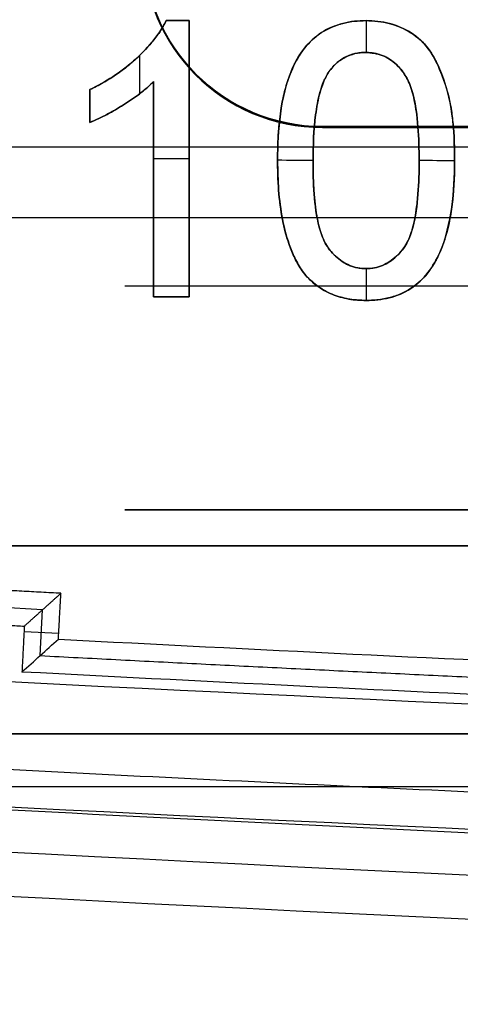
# Model space of a CAD drawing. Header units: millimetres. Extents: x -68 to 68, y -70 to 54.
# Tile 5 of 83: x -52.18 to -47.26, y -56.12 to -45.13. Entities that reach past the tile are written whole.
import ezdxf

# ---------------------------------------------------------------- set-up
doc = ezdxf.new("R2010")
doc.units = ezdxf.units.MM
doc.layers.add('Layer 01', color=7, linetype='Continuous', true_color=0x000000)

# ---------------------------------------------------------------- blocks, each defined once
blk = doc.blocks.new('User_Library-MINI-DIN-6.step')
at = {"layer": 'Layer 01', "color": 9, "true_color": 0xbebebe}
for p, q in [((-6.55, 6.3, 7), (-6.55, 6.3, -7)), ((0, -0.495, -1.925), (0, -0.495, 1.925)), ((-6.55, -6.5, 6.5), (-6.55, -6.5, -6.5))]:
    blk.add_line(p, q, dxfattribs=at)
at = {"layer": 'Layer 01', "color": 9, "true_color": 0xbebebe, "extrusion": (-1, 0, 0)}
for centre, radius, start, end in [((0, 0, 5), 5, 90, 270), ((0, 0), 5, 90, 270), ((0, 0, 2.5), 4.7, 270, 90), ((0, 0, 2.5), 4.5, 270, 90), ((0, 0), 5, 270, 90), ((0, 0), 4, 324.4011, 35.5989)]:
    blk.add_arc(centre, radius, start, end, dxfattribs=at)
at = {"layer": 'Layer 01', "color": 9, "true_color": 0xbebebe, "extrusion": (1, 0, 0)}
for centre, radius, start, end in [((0, 0, -2.5), 5, 270, 90), ((0, 0, -5), 5, 90, 270), ((0, 0, -2.5), 5, 90, 270), ((0, 0, -5), 4.7, 90, 270), ((0, 0, -5), 4.5, 90, 270), ((0, 0, -5), 4, 144.4011, 215.5989), ((0, 0, -2.5), 4, 144.4011, 215.5989)]:
    blk.add_arc(centre, radius, start, end, dxfattribs=at)
at = {"layer": 'Layer 01', "color": 9, "true_color": 0xbebebe, "extrusion": (-1, 0, 2.79738e-32)}
blk.add_arc((0, 0), 4.7, 270, 90, dxfattribs=at)
at = {"layer": 'Layer 01', "color": 9, "true_color": 0xbebebe, "extrusion": (-1, 0, -5.84341e-32)}
blk.add_arc((0, 0), 4.5, 270, 90, dxfattribs=at)
at = {"layer": 'Layer 01', "color": 9, "true_color": 0xbebebe}
for points in [[(0, 6.3, 7), (0, 6.3), (0, 6.3, -7)], [(0, -6.5, -7), (0, -6.5), (0, -6.5, 7)]]:
    blk.add_open_spline(points, degree=2, dxfattribs=at)
blk = doc.blocks.new('X1.step')
at = {"layer": 'Layer 01', "extrusion": (-1, -1.19249e-08, -4.37114e-08)}
blk.add_blockref('User_Library-MINI-DIN-6.step', (73.1, 7.015, -14), dxfattribs=at)
blk = doc.blocks.new('Open CASCADE STEP translator 6.8 1.1.1.step')
at = {"layer": 'Layer 01', "color": 96, "true_color": 0x008000}
blk.add_line((6, -71, 0.801), (43.5, -71, 0.801), dxfattribs=at)
for points in [[(43.5, -71), (24.75, -71), (6, -71)], [(6, -71, 1.601), (24.75, -71, 1.601), (43.5, -71, 1.601)]]:
    blk.add_open_spline(points, degree=2, dxfattribs=at)
blk = doc.blocks.new('Board.step')
at = {"layer": 'Layer 01'}
blk.add_blockref('Open CASCADE STEP translator 6.8 1.1.1.step', (0, 0, -1.601), dxfattribs=at)
blk = doc.blocks.new('MC403-X_A_090322_MultipleBody.step')
at = {"layer": 'Layer 01'}
for name in ['Board.step', 'X1.step']:
    blk.add_blockref(name, (0, 0), dxfattribs=at)
blk = doc.blocks.new('MC403-X_A_090322_MultipleBody 090322')
at = {"layer": 'Layer 01'}
blk.add_blockref('MC403-X_A_090322_MultipleBody.step', (0, 0), dxfattribs=at)
blk = doc.blocks.new('TRO-13-001 MC403 CASTING270122')
at = {"layer": 'Layer 01', "color": 7, "true_color": 0xdde8ff}
for p, q in [((-48.797, -46.329, -12.35), (-27.797, -46.329, -12.35)), ((-51.919, -51.714, -3.95), (-55.027, -51.548, -3.95)), ((-51.946, -52.226, -3.95), (-51.919, -51.714, -3.95)), ((-51.739, -51.98, -9.5), (-52.126, -51.96, 1.6)), ((-38.917, -53.691, 1.6), (-52.945, -53.691, 1.6))]:
    blk.add_line(p, q, dxfattribs=at)
for centre, radius, start, end in [((-48.797, -44.335, -12.5), 2, 180, 270), ((0, 943.719, -9.5), 997.105, 267.025425, 267.781252)]:
    blk.add_arc(centre, radius, start, end, dxfattribs=at)
at = {"layer": 'Layer 01', "color": 7, "true_color": 0xdde8ff, "extrusion": (0, 0, -1)}
for centre, radius, start, end in [((48.797, -44.335, 12.35), 1.995, 270, 0), ((0, 943.719, -1.6), 997.492, 272.235979, 272.996876), ((0, 943.719, -1.6), 999.508, 271.02684, 273.038563), ((0, 943.719, 12.5), 1000, 271.042841, 273.066788)]:
    blk.add_arc(centre, radius, start, end, dxfattribs=at)
at = {"layer": 'Layer 01', "color": 7, "true_color": 0xdde8ff, "extrusion": (8.92855e-16, 0, -1)}
blk.add_arc((48.797, -44.335, 12.2), 1.99, 270, 0, dxfattribs=at)
at = {"layer": 'Layer 01', "color": 7, "true_color": 0xdde8ff}
for points, degree in [([(-48.797, -46.335, -12.5), (-48.797, -46.329, -12.35), (-48.797, -46.324, -12.2)], 2), ([(-27.797, -46.324, -12.2), (-38.297, -46.324, -12.2), (-48.797, -46.324, -12.2)], 2), ([(-48.797, -46.335, -12.5), (-38.297, -46.335, -12.5), (-27.797, -46.335, -12.5)], 2), ([(-51.715, -51.531, -9.5), (-53.463, -51.437, -9.5), (-55.21, -51.344, -9.5)], 2), ([(-51.715, -51.531, -9.5), (-51.919, -51.714, -3.95), (-52.123, -51.897, 1.6)], 2), ([(-51.743, -52.042, -9.5), (-51.729, -51.786, -9.5), (-51.715, -51.531, -9.5)], 2), ([(-54.844, -51.751, 1.6), (-53.483, -51.824, 1.6), (-52.123, -51.897, 1.6)], 2), ([(-52.123, -51.897, 1.6), (-52.137, -52.153, 1.6), (-52.15, -52.409, 1.6)], 2), ([(-52.15, -52.409, 1.6), (-52.014, -52.287, -2.1), (-51.879, -52.164, -5.8), (-51.743, -52.042, -9.5)], 3)]:
    blk.add_open_spline(points, degree=degree, dxfattribs=at)
blk.add_rational_spline([(-51.946, -52.226, -3.95), (-45.18, -52.578, -3.95), (-38.409, -52.839, -3.95)], [0.999991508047, 0.999968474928, 0.999991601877], degree=2, dxfattribs=at)
blk = doc.blocks.new('TRO-13-003 MC403 FRONT CASING270122')
at = {"layer": 'Layer 01', "color": 254, "true_color": 0xcad1ee}
for p, q in [((-50.539, -45.143, 17.87), (-50.284, -45.143, 17.87)), ((-50.412, -45.143, 18.02), (-50.412, -45.143, 17.719)), ((-50.284, -48.225, 17.772), (-50.284, -45.143, 17.772)), ((-50.68, -48.225, 17.731), (-50.68, -45.823, 17.731)), ((-51.391, -46.278, 17.759), (-51.391, -45.913, 17.759)), ((-51.391, -46.096, 17.909), (-51.391, -46.096, 17.608)), ((-50.284, -46.684, 17.622), (-50.284, -46.684, 17.923)), ((-50.68, -47.024, 17.881), (-50.68, -47.024, 17.58)), ((-53.4, -47.338, 15.2), (-42.781, -47.338, 15.2)), ((-50.68, -48.225, 17.659), (-50.284, -48.225, 17.659)), ((-50.482, -48.225, 17.509), (-50.482, -48.225, 17.81))]:
    blk.add_line(p, q, dxfattribs=at)
blk.add_arc((0, 943.719, 15.2), 999.033, 266.935983, 267.768472, dxfattribs=at)
for points, degree in [([(-38.9, -49.578, 15.2), (-43.971, -46.79, 15.2), (-48.783, -43.605, 15.2), (-53.4, -40.12, 15.2)], 3), ([(-50.594, -45.243, 17.704), (-50.594, -45.243, 17.854), (-50.594, -45.243, 18.005)], 2), ([(-50.539, -45.143, 17.713), (-50.539, -45.143, 17.864), (-50.539, -45.143, 18.014)], 2), ([(-50.539, -45.143, 17.713), (-50.454, -45.143, 17.717), (-50.369, -45.143, 17.721), (-50.284, -45.143, 17.725)], 3), ([(-50.284, -45.143, 18.026), (-50.369, -45.143, 18.022), (-50.454, -45.143, 18.018), (-50.539, -45.143, 18.014)], 3), ([(-50.284, -45.143, 18.026), (-50.284, -45.143, 17.876), (-50.284, -45.143, 17.725)], 2), ([(-50.284, -48.225, 17.819), (-50.284, -47.198, 17.888), (-50.284, -46.17, 17.957), (-50.284, -45.143, 18.026)], 3), ([(-50.284, -45.143, 17.725), (-50.284, -46.17, 17.656), (-50.284, -47.198, 17.587), (-50.284, -48.225, 17.518)], 3), ([(-48.742, -45.239, 17.791), (-48.742, -45.239, 17.942), (-48.742, -45.239, 18.092)], 2), ([(-48.679, -45.209, 17.796), (-48.679, -45.209, 17.946), (-48.679, -45.209, 18.097)], 2), ([(-48.611, -45.186, 17.801), (-48.611, -45.186, 17.951), (-48.611, -45.186, 18.102)], 2), ([(-48.541, -45.167, 17.805), (-48.541, -45.167, 17.956), (-48.541, -45.167, 18.106)], 2), ([(-48.467, -45.153, 17.809), (-48.467, -45.153, 17.96), (-48.467, -45.153, 18.11)], 2), ([(-48.39, -45.145, 17.813), (-48.39, -45.145, 17.964), (-48.39, -45.145, 18.114)], 2), ([(-48.309, -45.143, 17.817), (-48.309, -45.143, 17.968), (-48.309, -45.143, 18.118)], 2), ([(-48.309, -45.143, 17.817), (-48.309, -45.262, 17.809), (-48.309, -45.38, 17.801), (-48.309, -45.499, 17.793)], 3), ([(-48.19, -45.149, 17.822), (-48.19, -45.149, 17.973), (-48.19, -45.149, 18.123)], 2), ([(-48.077, -45.168, 17.826), (-48.077, -45.168, 17.977), (-48.077, -45.168, 18.127)], 2), ([(-47.971, -45.199, 17.829), (-47.971, -45.199, 17.979), (-47.971, -45.199, 18.13)], 2), ([(-47.871, -45.242, 17.831), (-47.871, -45.242, 17.981), (-47.871, -45.242, 18.132)], 2), ([(-50.667, -45.345, 17.693), (-50.667, -45.345, 17.844), (-50.667, -45.345, 17.994)], 2), ([(-48.858, -45.313, 17.781), (-48.858, -45.313, 17.931), (-48.858, -45.313, 18.082)], 2), ([(-48.801, -45.273, 17.786), (-48.801, -45.273, 17.936), (-48.801, -45.273, 18.087)], 2), ([(-47.779, -45.297, 17.831), (-47.779, -45.297, 17.982), (-47.779, -45.297, 18.132)], 2), ([(-50.755, -45.449, 17.682), (-50.755, -45.449, 17.833), (-50.755, -45.449, 17.983)], 2), ([(-49.006, -45.464, 17.764), (-49.006, -45.464, 17.914), (-49.006, -45.464, 18.065)], 2), ([(-48.96, -45.408, 17.77), (-48.96, -45.408, 17.92), (-48.96, -45.408, 18.071)], 2), ([(-48.911, -45.358, 17.775), (-48.911, -45.358, 17.926), (-48.911, -45.358, 18.076)], 2), ([(-47.698, -45.363, 17.83), (-47.698, -45.363, 17.981), (-47.698, -45.363, 18.131)], 2), ([(-47.627, -45.44, 17.828), (-47.627, -45.44, 17.979), (-47.627, -45.44, 18.129)], 2), ([(-50.86, -45.554, 17.67), (-50.86, -45.554, 17.821), (-50.86, -45.554, 17.971)], 2), ([(-50.838, -45.532, 17.673), (-50.838, -45.675, 17.663), (-50.838, -45.818, 17.653), (-50.838, -45.961, 17.644)], 3), ([(-49.048, -45.525, 17.758), (-49.048, -45.525, 17.908), (-49.048, -45.525, 18.059)], 2), ([(-48.541, -45.551, 17.779), (-48.541, -45.551, 17.93), (-48.541, -45.551, 18.08)], 2), ([(-48.488, -45.528, 17.783), (-48.488, -45.528, 17.934), (-48.488, -45.528, 18.084)], 2), ([(-48.433, -45.512, 17.787), (-48.433, -45.512, 17.937), (-48.433, -45.512, 18.088)], 2), ([(-48.374, -45.502, 17.79), (-48.374, -45.502, 17.941), (-48.374, -45.502, 18.091)], 2), ([(-48.313, -45.499, 17.793), (-48.313, -45.499, 17.944), (-48.313, -45.499, 18.094)], 2), ([(-48.248, -45.502, 17.796), (-48.248, -45.502, 17.946), (-48.248, -45.502, 18.097)], 2), ([(-48.187, -45.513, 17.798), (-48.187, -45.513, 17.949), (-48.187, -45.513, 18.099)], 2), ([(-48.128, -45.532, 17.799), (-48.128, -45.532, 17.95), (-48.128, -45.532, 18.1)], 2), ([(-48.073, -45.558, 17.8), (-48.073, -45.558, 17.951), (-48.073, -45.558, 18.101)], 2), ([(-47.567, -45.528, 17.825), (-47.567, -45.528, 17.976), (-47.567, -45.528, 18.126)], 2), ([(-50.979, -45.655, 17.658), (-50.979, -45.655, 17.808), (-50.979, -45.655, 17.959)], 2), ([(-49.124, -45.663, 17.745), (-49.124, -45.663, 17.895), (-49.124, -45.663, 18.046)], 2), ([(-49.088, -45.591, 17.751), (-49.088, -45.591, 17.902), (-49.088, -45.591, 18.052)], 2), ([(-48.682, -45.66, 17.766), (-48.682, -45.66, 17.916), (-48.682, -45.66, 18.067)], 2), ([(-48.638, -45.617, 17.77), (-48.638, -45.617, 17.921), (-48.638, -45.617, 18.071)], 2), ([(-48.591, -45.581, 17.775), (-48.591, -45.581, 17.926), (-48.591, -45.581, 18.076)], 2), ([(-48.02, -45.592, 17.8), (-48.02, -45.592, 17.951), (-48.02, -45.592, 18.101)], 2), ([(-47.971, -45.633, 17.8), (-47.971, -45.633, 17.95), (-47.971, -45.633, 18.101)], 2), ([(-47.925, -45.681, 17.799), (-47.925, -45.681, 17.949), (-47.925, -45.681, 18.1)], 2), ([(-47.515, -45.626, 17.821), (-47.515, -45.626, 17.971), (-47.515, -45.626, 18.122)], 2), ([(-51.107, -45.749, 17.645), (-51.107, -45.749, 17.796), (-51.107, -45.749, 17.946)], 2), ([(-49.157, -45.74, 17.738), (-49.157, -45.74, 17.889), (-49.157, -45.74, 18.039)], 2), ([(-48.765, -45.784, 17.753), (-48.765, -45.784, 17.904), (-48.765, -45.784, 18.054)], 2), ([(-48.723, -45.71, 17.76), (-48.723, -45.71, 17.911), (-48.723, -45.71, 18.061)], 2), ([(-47.882, -45.738, 17.797), (-47.882, -45.738, 17.947), (-47.882, -45.738, 18.098)], 2), ([(-47.468, -45.734, 17.816), (-47.468, -45.734, 17.966), (-47.468, -45.734, 18.117)], 2), ([(-51.244, -45.835, 17.633), (-51.244, -45.835, 17.783), (-51.244, -45.835, 17.934)], 2), ([(-50.749, -45.888, 17.653), (-50.749, -45.888, 17.804), (-50.749, -45.888, 17.954)], 2), ([(-50.68, -45.823, 17.661), (-50.68, -45.823, 17.811), (-50.68, -45.823, 17.962)], 2), ([(-50.68, -45.823, 17.962), (-50.68, -46.624, 17.908), (-50.68, -47.424, 17.854), (-50.68, -48.225, 17.8)], 3), ([(-50.68, -48.225, 17.499), (-50.68, -47.424, 17.553), (-50.68, -46.624, 17.607), (-50.68, -45.823, 17.661)], 3), ([(-49.186, -45.823, 17.731), (-49.186, -45.823, 17.882), (-49.186, -45.823, 18.032)], 2), ([(-48.801, -45.873, 17.746), (-48.801, -45.873, 17.896), (-48.801, -45.873, 18.047)], 2), ([(-47.843, -45.805, 17.794), (-47.843, -45.805, 17.945), (-47.843, -45.805, 18.095)], 2), ([(-47.809, -45.888, 17.79), (-47.809, -45.888, 17.941), (-47.809, -45.888, 18.091)], 2), ([(-47.426, -45.853, 17.81), (-47.426, -45.853, 17.96), (-47.426, -45.853, 18.111)], 2), ([(-51.391, -45.913, 17.62), (-51.391, -45.913, 17.771), (-51.391, -45.913, 17.921)], 2), ([(-51.391, -45.913, 17.921), (-51.391, -46.035, 17.913), (-51.391, -46.156, 17.905), (-51.391, -46.278, 17.897)], 3), ([(-51.391, -46.278, 17.596), (-51.391, -46.156, 17.604), (-51.391, -46.035, 17.612), (-51.391, -45.913, 17.62)], 3), ([(-50.828, -45.953, 17.645), (-50.828, -45.953, 17.795), (-50.828, -45.953, 17.946)], 2), ([(-49.234, -46.005, 17.717), (-49.234, -46.005, 17.867), (-49.234, -46.005, 18.018)], 2), ([(-49.212, -45.911, 17.724), (-49.212, -45.911, 17.875), (-49.212, -45.911, 18.025)], 2), ([(-48.832, -45.976, 17.737), (-48.832, -45.976, 17.888), (-48.832, -45.976, 18.038)], 2), ([(-47.781, -45.985, 17.785), (-47.781, -45.985, 17.935), (-47.781, -45.985, 18.086)], 2), ([(-47.389, -45.982, 17.803), (-47.389, -45.982, 17.953), (-47.389, -45.982, 18.104)], 2), ([(-51.017, -46.083, 17.627), (-51.017, -46.083, 17.778), (-51.017, -46.083, 17.928)], 2), ([(-50.917, -46.018, 17.636), (-50.917, -46.018, 17.787), (-50.917, -46.018, 17.937)], 2), ([(-49.253, -46.106, 17.709), (-49.253, -46.106, 17.86), (-49.253, -46.106, 18.01)], 2), ([(-48.857, -46.093, 17.728), (-48.857, -46.093, 17.879), (-48.857, -46.093, 18.029)], 2), ([(-47.757, -46.099, 17.778), (-47.757, -46.099, 17.929), (-47.757, -46.099, 18.079)], 2), ([(-47.373, -46.052, 17.799), (-47.373, -46.052, 17.949), (-47.373, -46.052, 18.1)], 2), ([(-51.214, -46.197, 17.61), (-51.214, -46.197, 17.76), (-51.214, -46.197, 17.911)], 2), ([(-51.118, -46.144, 17.618), (-51.118, -46.144, 17.769), (-51.118, -46.144, 17.919)], 2), ([(-49.269, -46.214, 17.701), (-49.269, -46.214, 17.852), (-49.269, -46.214, 18.002)], 2), ([(-48.876, -46.224, 17.719), (-48.876, -46.224, 17.869), (-48.876, -46.224, 18.02)], 2), ([(-47.74, -46.227, 17.77), (-47.74, -46.227, 17.921), (-47.74, -46.227, 18.071)], 2), ([(-47.359, -46.128, 17.794), (-47.359, -46.128, 17.945), (-47.359, -46.128, 18.095)], 2), ([(-47.347, -46.209, 17.789), (-47.347, -46.209, 17.94), (-47.347, -46.209, 18.09)], 2), ([(-51.391, -46.278, 17.596), (-51.391, -46.278, 17.746), (-51.391, -46.278, 17.897)], 2), ([(-51.305, -46.241, 17.602), (-51.305, -46.241, 17.753), (-51.305, -46.241, 17.903)], 2), ([(-49.281, -46.327, 17.693), (-49.281, -46.327, 17.844), (-49.281, -46.327, 17.994)], 2), ([(-47.338, -46.297, 17.784), (-47.338, -46.297, 17.934), (-47.338, -46.297, 18.085)], 2), ([(-49.29, -46.446, 17.685), (-49.29, -46.446, 17.835), (-49.29, -46.446, 17.986)], 2), ([(-48.89, -46.37, 17.708), (-48.89, -46.37, 17.859), (-48.89, -46.37, 18.009)], 2), ([(-47.727, -46.37, 17.761), (-47.727, -46.37, 17.912), (-47.727, -46.37, 18.062)], 2), ([(-47.331, -46.39, 17.778), (-47.331, -46.39, 17.928), (-47.331, -46.39, 18.079)], 2), ([(-48.898, -46.53, 17.697), (-48.898, -46.53, 17.848), (-48.898, -46.53, 17.998)], 2), ([(-47.719, -46.53, 17.751), (-47.719, -46.53, 17.902), (-47.719, -46.53, 18.052)], 2), ([(-47.325, -46.489, 17.772), (-47.325, -46.489, 17.922), (-47.325, -46.489, 18.072)], 2), ([(-49.295, -46.573, 17.676), (-49.295, -46.573, 17.826), (-49.295, -46.573, 17.977)], 2), ([(-47.322, -46.594, 17.765), (-47.322, -46.594, 17.915), (-47.322, -46.594, 18.066)], 2), ([(-50.284, -46.684, 17.622), (-50.416, -46.684, 17.616), (-50.548, -46.683, 17.609), (-50.68, -46.683, 17.603)], 3), ([(-48.901, -46.702, 17.685), (-49.033, -46.702, 17.679), (-49.165, -46.702, 17.673), (-49.297, -46.701, 17.667)], 3), ([(-49.297, -46.705, 17.667), (-49.297, -46.705, 17.817), (-49.297, -46.705, 17.968)], 2), ([(-48.901, -46.704, 17.986), (-48.901, -46.704, 17.836), (-48.901, -46.704, 17.685)], 2), ([(-47.716, -46.704, 17.74), (-47.716, -46.704, 17.89), (-47.716, -46.704, 18.041)], 2), ([(-47.321, -46.706, 17.757), (-47.453, -46.705, 17.751), (-47.584, -46.705, 17.745), (-47.716, -46.705, 17.739)], 3), ([(-47.321, -46.705, 17.757), (-47.321, -46.705, 17.908), (-47.321, -46.705, 18.058)], 2), ([(-48.899, -46.882, 17.674), (-48.899, -46.882, 17.824), (-48.899, -46.882, 17.975)], 2), ([(-47.719, -46.882, 17.727), (-47.719, -46.882, 17.878), (-47.719, -46.882, 18.028)], 2), ([(-47.323, -46.836, 17.748), (-47.323, -46.836, 17.899), (-47.323, -46.836, 18.049)], 2), ([(-49.292, -46.913, 17.653), (-49.292, -46.913, 17.804), (-49.292, -46.913, 17.954)], 2), ([(-47.328, -46.962, 17.74), (-47.328, -46.962, 17.89), (-47.328, -46.962, 18.041)], 2), ([(-49.278, -47.107, 17.641), (-49.278, -47.107, 17.791), (-49.278, -47.107, 17.942)], 2), ([(-48.891, -47.044, 17.663), (-48.891, -47.044, 17.814), (-48.891, -47.044, 17.964)], 2), ([(-47.727, -47.043, 17.716), (-47.727, -47.043, 17.867), (-47.727, -47.043, 18.017)], 2), ([(-47.336, -47.08, 17.731), (-47.336, -47.08, 17.882), (-47.336, -47.08, 18.032)], 2), ([(-48.877, -47.19, 17.654), (-48.877, -47.19, 17.804), (-48.877, -47.19, 17.955)], 2), ([(-47.74, -47.189, 17.706), (-47.74, -47.189, 17.856), (-47.74, -47.189, 18.007)], 2), ([(-47.348, -47.193, 17.723), (-47.348, -47.193, 17.874), (-47.348, -47.193, 18.024)], 2), ([(-49.255, -47.286, 17.63), (-49.255, -47.286, 17.78), (-49.255, -47.286, 17.931)], 2), ([(-48.859, -47.32, 17.646), (-48.859, -47.32, 17.796), (-48.859, -47.32, 17.947)], 2), ([(-47.759, -47.319, 17.696), (-47.759, -47.319, 17.847), (-47.759, -47.319, 17.997)], 2), ([(-47.364, -47.3, 17.715), (-47.364, -47.3, 17.866), (-47.364, -47.3, 18.016)], 2), ([(-48.835, -47.433, 17.639), (-48.835, -47.433, 17.79), (-48.835, -47.433, 17.94)], 2), ([(-47.783, -47.432, 17.688), (-47.783, -47.432, 17.838), (-47.783, -47.432, 17.989)], 2), ([(-47.383, -47.401, 17.708), (-47.383, -47.401, 17.858), (-47.383, -47.401, 18.009)], 2), ([(-49.222, -47.451, 17.62), (-49.222, -47.451, 17.771), (-49.222, -47.451, 17.921)], 2), ([(-48.805, -47.531, 17.634), (-48.805, -47.531, 17.785), (-48.805, -47.531, 17.935)], 2), ([(-47.812, -47.53, 17.68), (-47.812, -47.53, 17.83), (-47.812, -47.53, 17.981)], 2), ([(-47.405, -47.495, 17.7), (-47.405, -47.495, 17.851), (-47.405, -47.495, 18.001)], 2), ([(-49.18, -47.602, 17.612), (-49.18, -47.602, 17.763), (-49.18, -47.602, 17.913)], 2), ([(-48.771, -47.613, 17.63), (-48.771, -47.613, 17.781), (-48.771, -47.613, 17.931)], 2), ([(-47.847, -47.612, 17.673), (-47.847, -47.612, 17.823), (-47.847, -47.612, 17.974)], 2), ([(-47.431, -47.583, 17.693), (-47.431, -47.583, 17.844), (-47.431, -47.583, 17.994)], 2), ([(-49.128, -47.738, 17.605), (-49.128, -47.738, 17.756), (-49.128, -47.738, 17.906)], 2), ([(-48.73, -47.679, 17.628), (-48.73, -47.679, 17.778), (-48.73, -47.679, 17.929)], 2), ([(-48.687, -47.732, 17.626), (-48.687, -47.732, 17.777), (-48.687, -47.732, 17.927)], 2), ([(-47.931, -47.732, 17.661), (-47.931, -47.732, 17.811), (-47.931, -47.732, 17.962)], 2), ([(-47.887, -47.678, 17.666), (-47.887, -47.678, 17.817), (-47.887, -47.678, 17.967)], 2), ([(-47.492, -47.743, 17.68), (-47.492, -47.743, 17.83), (-47.492, -47.743, 17.981)], 2), ([(-47.46, -47.666, 17.687), (-47.46, -47.666, 17.837), (-47.46, -47.666, 17.987)], 2), ([(-49.068, -47.86, 17.6), (-49.068, -47.86, 17.751), (-49.068, -47.86, 17.901)], 2), ([(-48.64, -47.779, 17.625), (-48.64, -47.779, 17.776), (-48.64, -47.779, 17.926)], 2), ([(-48.591, -47.819, 17.625), (-48.591, -47.819, 17.775), (-48.591, -47.819, 17.926)], 2), ([(-48.54, -47.851, 17.625), (-48.54, -47.851, 17.776), (-48.54, -47.851, 17.926)], 2), ([(-48.485, -47.877, 17.626), (-48.485, -47.877, 17.776), (-48.485, -47.877, 17.927)], 2), ([(-48.132, -47.876, 17.642), (-48.132, -47.876, 17.792), (-48.132, -47.876, 17.943)], 2), ([(-48.078, -47.851, 17.646), (-48.078, -47.851, 17.797), (-48.078, -47.851, 17.947)], 2), ([(-48.027, -47.819, 17.651), (-48.027, -47.819, 17.801), (-48.027, -47.819, 17.952)], 2), ([(-47.978, -47.779, 17.656), (-47.978, -47.779, 17.806), (-47.978, -47.779, 17.956)], 2), ([(-47.567, -47.881, 17.667), (-47.567, -47.881, 17.818), (-47.567, -47.881, 17.968)], 2), ([(-47.528, -47.815, 17.673), (-47.528, -47.815, 17.824), (-47.528, -47.815, 17.974)], 2), ([(-48.997, -47.968, 17.897), (-48.997, -47.968, 17.747), (-48.997, -47.968, 17.596)], 2), ([(-48.429, -47.895, 17.627), (-48.429, -47.895, 17.778), (-48.429, -47.895, 17.928)], 2), ([(-48.37, -47.905, 17.629), (-48.37, -47.905, 17.78), (-48.37, -47.905, 17.93)], 2), ([(-48.309, -47.909, 17.632), (-48.309, -47.909, 17.782), (-48.309, -47.909, 17.933)], 2), ([(-48.309, -47.909, 17.632), (-48.309, -48.027, 17.624), (-48.309, -48.146, 17.616), (-48.309, -48.264, 17.608)], 3), ([(-48.248, -47.905, 17.635), (-48.248, -47.905, 17.785), (-48.248, -47.905, 17.936)], 2), ([(-48.188, -47.895, 17.638), (-48.188, -47.895, 17.789), (-48.188, -47.895, 17.939)], 2), ([(-47.61, -47.942, 17.661), (-47.61, -47.942, 17.812), (-47.61, -47.942, 17.962)], 2), ([(-48.932, -48.037, 17.595), (-48.932, -48.037, 17.745), (-48.932, -48.037, 17.896)], 2), ([(-48.86, -48.097, 17.594), (-48.86, -48.097, 17.744), (-48.86, -48.097, 17.895)], 2), ([(-47.758, -48.094, 17.644), (-47.758, -48.094, 17.795), (-47.758, -48.094, 17.945)], 2), ([(-47.705, -48.049, 17.65), (-47.705, -48.049, 17.8), (-47.705, -48.049, 17.951)], 2), ([(-47.656, -47.998, 17.655), (-47.656, -47.998, 17.806), (-47.656, -47.998, 17.956)], 2), ([(-48.783, -48.148, 17.594), (-48.783, -48.148, 17.744), (-48.783, -48.148, 17.895)], 2), ([(-48.7, -48.19, 17.595), (-48.7, -48.19, 17.745), (-48.7, -48.19, 17.896)], 2), ([(-47.938, -48.198, 17.629), (-47.938, -48.198, 17.78), (-47.938, -48.198, 17.93)], 2), ([(-47.874, -48.169, 17.634), (-47.874, -48.169, 17.785), (-47.874, -48.169, 17.935)], 2), ([(-47.814, -48.134, 17.639), (-47.814, -48.134, 17.79), (-47.814, -48.134, 17.94)], 2), ([(-50.284, -48.225, 17.518), (-50.416, -48.225, 17.512), (-50.548, -48.225, 17.506), (-50.68, -48.225, 17.499)], 3), ([(-50.68, -48.225, 17.499), (-50.68, -48.225, 17.65), (-50.68, -48.225, 17.8)], 2), ([(-50.68, -48.225, 17.8), (-50.548, -48.225, 17.807), (-50.416, -48.225, 17.813), (-50.284, -48.225, 17.819)], 3), ([(-50.284, -48.225, 17.518), (-50.284, -48.225, 17.669), (-50.284, -48.225, 17.819)], 2), ([(-48.611, -48.222, 17.597), (-48.611, -48.222, 17.747), (-48.611, -48.222, 17.898)], 2), ([(-48.516, -48.246, 17.6), (-48.516, -48.246, 17.75), (-48.516, -48.246, 17.901)], 2), ([(-48.416, -48.26, 17.603), (-48.416, -48.26, 17.754), (-48.416, -48.26, 17.904)], 2), ([(-48.309, -48.264, 17.608), (-48.309, -48.264, 17.758), (-48.309, -48.264, 17.909)], 2), ([(-48.227, -48.262, 17.612), (-48.227, -48.262, 17.762), (-48.227, -48.262, 17.913)], 2), ([(-48.149, -48.254, 17.616), (-48.149, -48.254, 17.766), (-48.149, -48.254, 17.917)], 2), ([(-48.075, -48.24, 17.62), (-48.075, -48.24, 17.771), (-48.075, -48.24, 17.921)], 2), ([(-48.004, -48.222, 17.625), (-48.004, -48.222, 17.775), (-48.004, -48.222, 17.926)], 2), ([(-3.665, -53.839, 18.632), (-21.809, -53.774, 18.574), (-39.927, -53.232, 18.08), (-58.019, -52.213, 17.156)], 3), ([(-3.665, -55.237, 17.188), (-21.811, -55.173, 17.129), (-39.93, -54.629, 16.637), (-58.024, -53.609, 15.713)], 3)]:
    blk.add_open_spline(points, degree=degree, dxfattribs=at)
for points, knots in [([(-50.539, -45.143, 18.014), (-50.562, -45.186, 18.01), (-50.585, -45.23, 18.006), (-50.639, -45.31, 17.998), (-50.668, -45.348, 17.994), (-50.761, -45.459, 17.982), (-50.83, -45.528, 17.974), (-50.977, -45.657, 17.959), (-51.055, -45.715, 17.951), (-51.218, -45.823, 17.936), (-51.304, -45.869, 17.929), (-51.391, -45.913, 17.921)], [-1.172289, -1.172289, -1.172289, -1.172289, -1.025753, -1.025753, -0.879217, -0.879217, -0.586144, -0.586144, -0.293072, -0.293072, 0, 0, 0, 0]), ([(-51.391, -45.913, 17.62), (-51.304, -45.869, 17.628), (-51.218, -45.823, 17.635), (-51.054, -45.715, 17.65), (-50.977, -45.656, 17.658), (-50.83, -45.527, 17.673), (-50.761, -45.459, 17.681), (-50.668, -45.348, 17.693), (-50.639, -45.31, 17.697), (-50.585, -45.23, 17.705), (-50.562, -45.186, 17.709), (-50.539, -45.143, 17.713)], [-1.17229, -1.17229, -1.17229, -1.17229, -0.879218, -0.879218, -0.586145, -0.586145, -0.293073, -0.293073, -0.146536, -0.146536, 0, 0, 0, 0]), ([(-51.391, -45.913, 17.817), (-51.341, -45.888, 17.817), (-51.244, -45.838, 17.817), (-51.107, -45.751, 17.817), (-50.978, -45.658, 17.817), (-50.861, -45.556, 17.817), (-50.756, -45.453, 17.817), (-50.668, -45.349, 17.817), (-50.594, -45.247, 17.817), (-50.557, -45.177, 17.817), (-50.539, -45.143, 17.817)], [0, 0, 0, 0, 0.142657, 0.281169, 0.416977, 0.550852, 0.678364, 0.795032, 0.901998, 1, 1, 1, 1]), ([(-48.309, -45.143, 18.118), (-48.396, -45.144, 18.114), (-48.483, -45.152, 18.11), (-48.651, -45.195, 18.099), (-48.733, -45.229, 18.093), (-48.88, -45.324, 18.08), (-48.945, -45.385, 18.073), (-49.052, -45.523, 18.059), (-49.096, -45.6, 18.051), (-49.203, -45.838, 18.03), (-49.242, -46.011, 18.017), (-49.288, -46.356, 17.992), (-49.295, -46.53, 17.98), (-49.297, -46.705, 17.968)], [-2.105129, -2.105129, -2.105129, -2.105129, -1.841988, -1.841988, -1.578847, -1.578847, -1.315706, -1.315706, -1.052565, -1.052565, -0.526282, -0.526282, 0, 0, 0, 0]), ([(-49.297, -46.705, 17.667), (-49.295, -46.53, 17.679), (-49.288, -46.356, 17.691), (-49.241, -46.009, 17.716), (-49.203, -45.839, 17.729), (-49.06, -45.518, 17.758), (-48.953, -45.372, 17.772), (-48.735, -45.23, 17.792), (-48.653, -45.195, 17.798), (-48.484, -45.152, 17.809), (-48.396, -45.144, 17.813), (-48.309, -45.143, 17.817)], [-2.110692, -2.110692, -2.110692, -2.110692, -1.583019, -1.583019, -1.055346, -1.055346, -0.527673, -0.527673, -0.263836, -0.263836, 0, 0, 0, 0]), ([(-49.297, -46.705, 17.893), (-49.296, -46.661, 17.893), (-49.295, -46.575, 17.893), (-49.291, -46.448, 17.893), (-49.282, -46.329, 17.893), (-49.27, -46.215, 17.893), (-49.255, -46.108, 17.893), (-49.235, -46.007, 17.893), (-49.213, -45.912, 17.893), (-49.187, -45.824, 17.893), (-49.158, -45.741, 17.893), (-49.126, -45.663, 17.893), (-49.089, -45.592, 17.893), (-49.05, -45.525, 17.893), (-49.007, -45.464, 17.893), (-48.962, -45.407, 17.893), (-48.911, -45.357, 17.893), (-48.859, -45.312, 17.893), (-48.802, -45.272, 17.893), (-48.742, -45.238, 17.893), (-48.679, -45.208, 17.893), (-48.611, -45.185, 17.893), (-48.54, -45.166, 17.893), (-48.466, -45.152, 17.893), (-48.389, -45.144, 17.893), (-48.336, -45.143, 17.893), (-48.309, -45.143, 17.893)], [0, 0, 0, 0, 0.063114, 0.123615, 0.180974, 0.235261, 0.287101, 0.336031, 0.382382, 0.426334, 0.468211, 0.50825, 0.546628, 0.58365, 0.618994, 0.653583, 0.687156, 0.720422, 0.75323, 0.78626, 0.819504, 0.853545, 0.888308, 0.923996, 0.96135, 1, 1, 1, 1]), ([(-47.321, -46.705, 18.058), (-47.322, -46.531, 18.07), (-47.327, -46.358, 18.081), (-47.373, -46.018, 18.102), (-47.419, -45.848, 18.111), (-47.522, -45.606, 18.123), (-47.561, -45.528, 18.126), (-47.667, -45.386, 18.131), (-47.732, -45.327, 18.132), (-47.881, -45.232, 18.132), (-47.963, -45.198, 18.13), (-48.133, -45.152, 18.126), (-48.221, -45.146, 18.122), (-48.309, -45.143, 18.118)], [-2.101444, -2.101444, -2.101444, -2.101444, -1.576083, -1.576083, -1.050722, -1.050722, -0.788041, -0.788041, -0.525361, -0.525361, -0.26268, -0.26268, 0, 0, 0, 0]), ([(-48.309, -45.143, 17.817), (-48.221, -45.146, 17.821), (-48.134, -45.152, 17.825), (-47.966, -45.197, 17.829), (-47.884, -45.231, 17.831), (-47.736, -45.324, 17.831), (-47.669, -45.384, 17.83), (-47.564, -45.523, 17.826), (-47.523, -45.602, 17.822), (-47.421, -45.843, 17.811), (-47.374, -46.013, 17.801), (-47.327, -46.357, 17.78), (-47.322, -46.531, 17.769), (-47.321, -46.705, 17.757)], [-2.10137, -2.10137, -2.10137, -2.10137, -1.838699, -1.838699, -1.576027, -1.576027, -1.313356, -1.313356, -1.050685, -1.050685, -0.525342, -0.525342, 0, 0, 0, 0]), ([(-48.309, -45.143, 17.945), (-48.269, -45.144, 17.945), (-48.191, -45.146, 17.945), (-48.078, -45.165, 17.945), (-47.971, -45.197, 17.945), (-47.871, -45.24, 17.945), (-47.778, -45.295, 17.945), (-47.696, -45.361, 17.945), (-47.625, -45.439, 17.945), (-47.565, -45.528, 17.945), (-47.512, -45.627, 17.945), (-47.466, -45.736, 17.945), (-47.424, -45.855, 17.945), (-47.394, -45.962, 17.945), (-47.372, -46.054, 17.945), (-47.358, -46.129, 17.945), (-47.347, -46.211, 17.945), (-47.338, -46.299, 17.945), (-47.33, -46.392, 17.945), (-47.325, -46.491, 17.945), (-47.322, -46.596, 17.945), (-47.321, -46.668, 17.945), (-47.321, -46.705, 17.945)], [0, 0, 0, 0, 0.0567243, 0.1114372, 0.1643678, 0.2164354, 0.2676415, 0.3173598, 0.3674731, 0.4182104, 0.4714043, 0.5279657, 0.5880611, 0.6521343, 0.6863448, 0.7232637, 0.7626103, 0.8047389, 0.8494303, 0.8967113, 0.9468896, 1, 1, 1, 1]), ([(-48.313, -45.499, 17.793), (-48.353, -45.5, 17.791), (-48.393, -45.502, 17.789), (-48.471, -45.52, 17.785), (-48.509, -45.534, 17.782), (-48.579, -45.571, 17.776), (-48.612, -45.594, 17.773), (-48.672, -45.648, 17.767), (-48.698, -45.679, 17.764), (-48.723, -45.71, 17.76)], [-0.4818403, -0.4818403, -0.4818403, -0.4818403, -0.3613802, -0.3613802, -0.2409201, -0.2409201, -0.1204601, -0.1204601, 0, 0, 0, 0]), ([(-48.723, -45.71, 18.061), (-48.698, -45.679, 18.065), (-48.672, -45.648, 18.068), (-48.613, -45.595, 18.074), (-48.58, -45.572, 18.077), (-48.509, -45.534, 18.083), (-48.472, -45.521, 18.086), (-48.393, -45.502, 18.09), (-48.353, -45.5, 18.092), (-48.313, -45.499, 18.094)], [-0.481842, -0.481842, -0.481842, -0.481842, -0.3613815, -0.3613815, -0.240921, -0.240921, -0.1204605, -0.1204605, 0, 0, 0, 0]), ([(-48.313, -45.499, 17.927), (-48.333, -45.499, 17.927), (-48.374, -45.5, 17.927), (-48.433, -45.51, 17.927), (-48.489, -45.527, 17.927), (-48.542, -45.55, 17.927), (-48.592, -45.581, 17.927), (-48.639, -45.617, 17.927), (-48.683, -45.66, 17.927), (-48.71, -45.693, 17.927), (-48.723, -45.71, 17.927)], [0, 0, 0, 0, 0.127665, 0.251739, 0.372753, 0.492147, 0.61407, 0.737197, 0.865607, 1, 1, 1, 1]), ([(-47.716, -46.704, 17.74), (-47.717, -46.578, 17.748), (-47.72, -46.453, 17.756), (-47.74, -46.203, 17.772), (-47.755, -46.078, 17.78), (-47.805, -45.896, 17.79), (-47.825, -45.837, 17.793), (-47.885, -45.727, 17.797), (-47.925, -45.677, 17.799), (-48.016, -45.59, 17.801), (-48.07, -45.555, 17.801), (-48.188, -45.508, 17.798), (-48.25, -45.501, 17.796), (-48.313, -45.499, 17.793)], [-1.512316, -1.512316, -1.512316, -1.512316, -1.134237, -1.134237, -0.756158, -0.756158, -0.567118, -0.567118, -0.378079, -0.378079, -0.189039, -0.189039, 0, 0, 0, 0]), ([(-48.313, -45.499, 18.094), (-48.25, -45.501, 18.097), (-48.187, -45.509, 18.099), (-48.07, -45.555, 18.102), (-48.017, -45.59, 18.102), (-47.925, -45.677, 18.1), (-47.886, -45.726, 18.098), (-47.825, -45.838, 18.094), (-47.804, -45.897, 18.091), (-47.755, -46.079, 18.081), (-47.74, -46.204, 18.073), (-47.72, -46.453, 18.057), (-47.717, -46.578, 18.049), (-47.716, -46.704, 18.041)], [-1.512336, -1.512336, -1.512336, -1.512336, -1.323294, -1.323294, -1.134252, -1.134252, -0.94521, -0.94521, -0.756168, -0.756168, -0.378084, -0.378084, 0, 0, 0, 0]), ([(-47.716, -46.704, 17.921), (-47.716, -46.646, 17.921), (-47.717, -46.534, 17.921), (-47.725, -46.375, 17.921), (-47.738, -46.232, 17.921), (-47.755, -46.103, 17.921), (-47.778, -45.989, 17.921), (-47.806, -45.891, 17.921), (-47.84, -45.807, 17.921), (-47.879, -45.738, 17.921), (-47.924, -45.682, 17.921), (-47.97, -45.633, 17.921), (-48.019, -45.591, 17.921), (-48.072, -45.558, 17.921), (-48.128, -45.531, 17.921), (-48.187, -45.512, 17.921), (-48.249, -45.501, 17.921), (-48.291, -45.499, 17.921), (-48.313, -45.499, 17.921)], [0, 0, 0, 0, 0.1156291, 0.221541, 0.3170479, 0.4031509, 0.4801812, 0.5476494, 0.6070358, 0.6586524, 0.7057229, 0.7498041, 0.7925868, 0.833874, 0.8747684, 0.9152227, 0.9568807, 1, 1, 1, 1]), ([(-48.723, -45.71, 17.76), (-48.745, -45.747, 17.757), (-48.766, -45.784, 17.753), (-48.798, -45.862, 17.747), (-48.811, -45.902, 17.743), (-48.846, -46.024, 17.734), (-48.861, -46.109, 17.727), (-48.894, -46.362, 17.709), (-48.899, -46.533, 17.697), (-48.901, -46.704, 17.685)], [-1.025213, -1.025213, -1.025213, -1.025213, -0.897062, -0.897062, -0.76891, -0.76891, -0.512607, -0.512607, 0, 0, 0, 0]), ([(-48.901, -46.704, 17.986), (-48.899, -46.533, 17.998), (-48.894, -46.363, 18.01), (-48.861, -46.109, 18.028), (-48.846, -46.026, 18.034), (-48.812, -45.904, 18.044), (-48.799, -45.863, 18.048), (-48.767, -45.784, 18.054), (-48.745, -45.747, 18.058), (-48.723, -45.71, 18.061)], [-1.025214, -1.025214, -1.025214, -1.025214, -0.512607, -0.512607, -0.256303, -0.256303, -0.128152, -0.128152, 0, 0, 0, 0]), ([(-48.723, -45.71, 17.873), (-48.738, -45.734, 17.873), (-48.769, -45.786, 17.873), (-48.803, -45.876, 17.873), (-48.834, -45.979, 17.873), (-48.859, -46.097, 17.873), (-48.878, -46.228, 17.873), (-48.892, -46.374, 17.873), (-48.899, -46.534, 17.873), (-48.901, -46.646, 17.873), (-48.901, -46.704, 17.873)], [0, 0, 0, 0, 0.083888, 0.177154, 0.282514, 0.3994, 0.529491, 0.672802, 0.829536, 1, 1, 1, 1]), ([(-51.391, -46.278, 17.897), (-51.325, -46.251, 17.902), (-51.261, -46.222, 17.907), (-51.136, -46.155, 17.917), (-51.075, -46.119, 17.923), (-50.955, -46.045, 17.934), (-50.896, -46.005, 17.939), (-50.783, -45.919, 17.95), (-50.73, -45.872, 17.956), (-50.68, -45.823, 17.962)], [-0.8515939, -0.8515939, -0.8515939, -0.8515939, -0.6386954, -0.6386954, -0.4257969, -0.4257969, -0.2128985, -0.2128985, 0, 0, 0, 0]), ([(-50.68, -45.823, 17.661), (-50.73, -45.872, 17.655), (-50.783, -45.919, 17.649), (-50.896, -46.005, 17.638), (-50.955, -46.045, 17.633), (-51.075, -46.119, 17.622), (-51.136, -46.155, 17.616), (-51.261, -46.222, 17.606), (-51.325, -46.251, 17.601), (-51.391, -46.278, 17.596)], [-0.8515946, -0.8515946, -0.8515946, -0.8515946, -0.638696, -0.638696, -0.4257973, -0.4257973, -0.2128987, -0.2128987, 0, 0, 0, 0]), ([(-50.68, -45.823, 17.779), (-50.702, -45.845, 17.779), (-50.75, -45.891, 17.779), (-50.829, -45.955, 17.779), (-50.919, -46.021, 17.779), (-51.016, -46.084, 17.779), (-51.115, -46.143, 17.779), (-51.211, -46.196, 17.779), (-51.302, -46.241, 17.779), (-51.362, -46.266, 17.779), (-51.391, -46.278, 17.779)], [0, 0, 0, 0, 0.11167, 0.232094, 0.362743, 0.502558, 0.641525, 0.771098, 0.890162, 1, 1, 1, 1]), ([(-49.297, -46.705, 17.968), (-49.295, -46.815, 17.961), (-49.293, -46.925, 17.953), (-49.276, -47.144, 17.939), (-49.262, -47.253, 17.933), (-49.22, -47.469, 17.92), (-49.192, -47.575, 17.914), (-49.133, -47.728, 17.907), (-49.112, -47.778, 17.905), (-49.06, -47.876, 17.9), (-49.029, -47.922, 17.899), (-48.997, -47.968, 17.897)], [-1.321516, -1.321516, -1.321516, -1.321516, -0.991137, -0.991137, -0.660758, -0.660758, -0.330379, -0.330379, -0.16519, -0.16519, 0, 0, 0, 0]), ([(-48.997, -47.968, 17.596), (-49.029, -47.922, 17.598), (-49.06, -47.876, 17.599), (-49.111, -47.78, 17.603), (-49.132, -47.73, 17.606), (-49.192, -47.578, 17.613), (-49.22, -47.471, 17.619), (-49.262, -47.255, 17.632), (-49.276, -47.145, 17.638), (-49.293, -46.925, 17.652), (-49.295, -46.815, 17.66), (-49.297, -46.705, 17.667)], [-1.321512, -1.321512, -1.321512, -1.321512, -1.156323, -1.156323, -0.991134, -0.991134, -0.660756, -0.660756, -0.330378, -0.330378, 0, 0, 0, 0]), ([(-48.997, -47.968, 17.782), (-49.022, -47.932, 17.782), (-49.072, -47.86, 17.782), (-49.131, -47.736, 17.782), (-49.183, -47.599, 17.782), (-49.225, -47.448, 17.782), (-49.257, -47.282, 17.782), (-49.28, -47.102, 17.782), (-49.294, -46.908, 17.782), (-49.296, -46.774, 17.782), (-49.297, -46.705, 17.782)], [0, 0, 0, 0, 0.097421, 0.200886, 0.311172, 0.429798, 0.55774, 0.694715, 0.84213, 1, 1, 1, 1]), ([(-48.901, -46.704, 17.685), (-48.901, -46.829, 17.677), (-48.898, -46.954, 17.669), (-48.878, -47.203, 17.653), (-48.864, -47.328, 17.645), (-48.814, -47.509, 17.635), (-48.795, -47.568, 17.632), (-48.735, -47.679, 17.628), (-48.695, -47.728, 17.626), (-48.604, -47.813, 17.625), (-48.551, -47.85, 17.625), (-48.464, -47.886, 17.626), (-48.433, -47.895, 17.627), (-48.372, -47.906, 17.629), (-48.34, -47.908, 17.63), (-48.309, -47.909, 17.632)], [-1.50768, -1.50768, -1.50768, -1.50768, -1.13076, -1.13076, -0.75384, -0.75384, -0.56538, -0.56538, -0.37692, -0.37692, -0.18846, -0.18846, -0.09423, -0.09423, 0, 0, 0, 0]), ([(-48.309, -47.909, 17.933), (-48.34, -47.908, 17.931), (-48.372, -47.906, 17.93), (-48.433, -47.895, 17.928), (-48.463, -47.886, 17.927), (-48.551, -47.85, 17.926), (-48.603, -47.814, 17.926), (-48.695, -47.728, 17.927), (-48.735, -47.679, 17.929), (-48.795, -47.568, 17.933), (-48.815, -47.508, 17.936), (-48.864, -47.327, 17.946), (-48.878, -47.202, 17.954), (-48.898, -46.954, 17.97), (-48.901, -46.829, 17.978), (-48.901, -46.704, 17.986)], [-1.507719, -1.507719, -1.507719, -1.507719, -1.413487, -1.413487, -1.319254, -1.319254, -1.130789, -1.130789, -0.942324, -0.942324, -0.753859, -0.753859, -0.37693, -0.37693, 0, 0, 0, 0]), ([(-48.901, -46.704, 17.806), (-48.901, -46.763, 17.806), (-48.9, -46.876, 17.806), (-48.892, -47.039, 17.806), (-48.879, -47.185, 17.806), (-48.861, -47.315, 17.806), (-48.838, -47.429, 17.806), (-48.808, -47.527, 17.806), (-48.775, -47.611, 17.806), (-48.733, -47.678, 17.806), (-48.688, -47.732, 17.806), (-48.641, -47.779, 17.806), (-48.592, -47.819, 17.806), (-48.541, -47.853, 17.806), (-48.486, -47.878, 17.806), (-48.429, -47.896, 17.806), (-48.37, -47.907, 17.806), (-48.329, -47.908, 17.806), (-48.309, -47.909, 17.806)], [0, 0, 0, 0, 0.1184055, 0.2266543, 0.3240923, 0.4117048, 0.4890259, 0.5569094, 0.6162333, 0.6673493, 0.7135124, 0.7576965, 0.7994925, 0.8399761, 0.8798857, 0.9191487, 0.9592274, 1, 1, 1, 1]), ([(-48.309, -47.909, 17.632), (-48.277, -47.908, 17.633), (-48.246, -47.906, 17.635), (-48.185, -47.895, 17.638), (-48.155, -47.886, 17.64), (-48.068, -47.85, 17.647), (-48.015, -47.815, 17.651), (-47.924, -47.729, 17.661), (-47.883, -47.679, 17.666), (-47.823, -47.569, 17.677), (-47.803, -47.51, 17.681), (-47.755, -47.328, 17.696), (-47.74, -47.204, 17.705), (-47.719, -46.954, 17.723), (-47.717, -46.829, 17.731), (-47.716, -46.704, 17.74)], [-1.509225, -1.509225, -1.509225, -1.509225, -1.414898, -1.414898, -1.320572, -1.320572, -1.131919, -1.131919, -0.943266, -0.943266, -0.754612, -0.754612, -0.377306, -0.377306, 0, 0, 0, 0]), ([(-47.716, -46.704, 18.041), (-47.717, -46.829, 18.032), (-47.719, -46.954, 18.024), (-47.74, -47.204, 18.006), (-47.755, -47.328, 17.997), (-47.804, -47.51, 17.982), (-47.823, -47.569, 17.978), (-47.883, -47.679, 17.967), (-47.923, -47.728, 17.962), (-48.015, -47.814, 17.952), (-48.068, -47.849, 17.948), (-48.155, -47.886, 17.941), (-48.185, -47.895, 17.939), (-48.246, -47.906, 17.936), (-48.277, -47.908, 17.934), (-48.309, -47.909, 17.933)], [-1.509216, -1.509216, -1.509216, -1.509216, -1.131912, -1.131912, -0.754608, -0.754608, -0.565956, -0.565956, -0.377304, -0.377304, -0.188652, -0.188652, -0.094326, -0.094326, 0, 0, 0, 0]), ([(-48.309, -47.909, 17.836), (-48.288, -47.908, 17.836), (-48.248, -47.907, 17.836), (-48.188, -47.896, 17.836), (-48.132, -47.877, 17.836), (-48.077, -47.852, 17.836), (-48.025, -47.819, 17.836), (-47.976, -47.779, 17.836), (-47.929, -47.732, 17.836), (-47.884, -47.677, 17.836), (-47.843, -47.61, 17.836), (-47.809, -47.526, 17.836), (-47.78, -47.428, 17.836), (-47.756, -47.314, 17.836), (-47.739, -47.184, 17.836), (-47.725, -47.038, 17.836), (-47.717, -46.876, 17.836), (-47.716, -46.763, 17.836), (-47.716, -46.704, 17.836)], [0, 0, 0, 0, 0.0407818, 0.0808696, 0.1202682, 0.1601869, 0.2004597, 0.2422652, 0.2864593, 0.3329521, 0.3844305, 0.4433891, 0.5116815, 0.58902, 0.6762452, 0.7737052, 0.8815678, 1, 1, 1, 1]), ([(-48.309, -48.264, 17.909), (-48.221, -48.263, 17.913), (-48.134, -48.255, 17.917), (-47.966, -48.214, 17.928), (-47.883, -48.179, 17.934), (-47.737, -48.083, 17.947), (-47.671, -48.022, 17.954), (-47.565, -47.884, 17.968), (-47.52, -47.807, 17.975), (-47.416, -47.569, 17.996), (-47.377, -47.396, 18.009), (-47.328, -47.053, 18.035), (-47.323, -46.879, 18.046), (-47.321, -46.705, 18.058)], [-2.103214, -2.103214, -2.103214, -2.103214, -1.840312, -1.840312, -1.57741, -1.57741, -1.314509, -1.314509, -1.051607, -1.051607, -0.525803, -0.525803, 0, 0, 0, 0]), ([(-47.321, -46.705, 17.757), (-47.323, -46.879, 17.745), (-47.328, -47.052, 17.734), (-47.377, -47.397, 17.708), (-47.415, -47.565, 17.695), (-47.518, -47.802, 17.675), (-47.562, -47.88, 17.668), (-47.668, -48.019, 17.653), (-47.733, -48.08, 17.646), (-47.879, -48.177, 17.633), (-47.961, -48.212, 17.627), (-48.132, -48.255, 17.617), (-48.22, -48.263, 17.612), (-48.309, -48.264, 17.608)], [-2.103192, -2.103192, -2.103192, -2.103192, -1.577394, -1.577394, -1.051596, -1.051596, -0.788697, -0.788697, -0.525798, -0.525798, -0.262899, -0.262899, 0, 0, 0, 0]), ([(-47.321, -46.705, 17.833), (-47.321, -46.749, 17.833), (-47.322, -46.834, 17.833), (-47.327, -46.96, 17.833), (-47.336, -47.079, 17.833), (-47.347, -47.192, 17.833), (-47.363, -47.298, 17.833), (-47.381, -47.399, 17.833), (-47.404, -47.494, 17.833), (-47.43, -47.582, 17.833), (-47.459, -47.665, 17.833), (-47.491, -47.742, 17.833), (-47.526, -47.814, 17.833), (-47.566, -47.881, 17.833), (-47.609, -47.942, 17.833), (-47.654, -47.999, 17.833), (-47.704, -48.05, 17.833), (-47.757, -48.095, 17.833), (-47.814, -48.135, 17.833), (-47.874, -48.17, 17.833), (-47.938, -48.199, 17.833), (-48.005, -48.223, 17.833), (-48.076, -48.241, 17.833), (-48.15, -48.255, 17.833), (-48.228, -48.263, 17.833), (-48.282, -48.264, 17.833), (-48.309, -48.264, 17.833)], [0, 0, 0, 0, 0.062874, 0.122837, 0.179657, 0.23396, 0.285595, 0.334513, 0.380905, 0.424895, 0.466529, 0.506488, 0.545032, 0.581831, 0.617448, 0.652067, 0.68588, 0.719175, 0.752182, 0.78524, 0.818656, 0.852548, 0.887626, 0.923635, 0.961022, 1, 1, 1, 1]), ([(-48.997, -47.968, 17.897), (-48.954, -48.016, 17.896), (-48.908, -48.062, 17.895), (-48.805, -48.138, 17.895), (-48.747, -48.171, 17.895), (-48.628, -48.22, 17.897), (-48.567, -48.237, 17.899), (-48.438, -48.26, 17.903), (-48.374, -48.263, 17.906), (-48.309, -48.264, 17.909)], [-0.7773211, -0.7773211, -0.7773211, -0.7773211, -0.5829908, -0.5829908, -0.3886605, -0.3886605, -0.1943303, -0.1943303, 0, 0, 0, 0]), ([(-48.309, -48.264, 17.608), (-48.374, -48.263, 17.605), (-48.438, -48.26, 17.602), (-48.566, -48.237, 17.598), (-48.628, -48.22, 17.596), (-48.747, -48.171, 17.594), (-48.804, -48.138, 17.594), (-48.908, -48.062, 17.594), (-48.954, -48.016, 17.595), (-48.997, -47.968, 17.596)], [-0.7773217, -0.7773217, -0.7773217, -0.7773217, -0.5829913, -0.5829913, -0.3886609, -0.3886609, -0.1943304, -0.1943304, 0, 0, 0, 0]), ([(-48.309, -48.264, 17.751), (-48.344, -48.263, 17.751), (-48.414, -48.261, 17.751), (-48.515, -48.248, 17.751), (-48.611, -48.224, 17.751), (-48.7, -48.193, 17.751), (-48.784, -48.15, 17.751), (-48.861, -48.098, 17.751), (-48.934, -48.039, 17.751), (-48.976, -47.991, 17.751), (-48.997, -47.968, 17.751)], [0, 0, 0, 0, 0.137903, 0.268873, 0.395178, 0.517089, 0.636743, 0.756222, 0.876628, 1, 1, 1, 1])]:
    blk.add_open_spline(points, degree=3, knots=knots, dxfattribs=at)
blk.add_rational_spline([(-58.05, -53.187, 16.702), (-39.939, -54.208, 17.627), (-21.817, -54.751, 18.12), (-3.667, -54.816, 18.179)], [0.871594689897, 0.871289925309, 0.871126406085, 0.871107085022], degree=3, dxfattribs=at)

msp = doc.modelspace()

# ---------------------------------------------------------------- block references
at = {"layer": 'Layer 01'}
for name, p in [('TRO-13-001 MC403 CASTING270122', (0, 0)), ('TRO-13-003 MC403 FRONT CASING270122', (0, 0)), ('MC403-X_A_090322_MultipleBody 090322', (-60, 20, 1.601))]:
    msp.add_blockref(name, p, dxfattribs=at)

doc.saveas('drawing.dxf')
